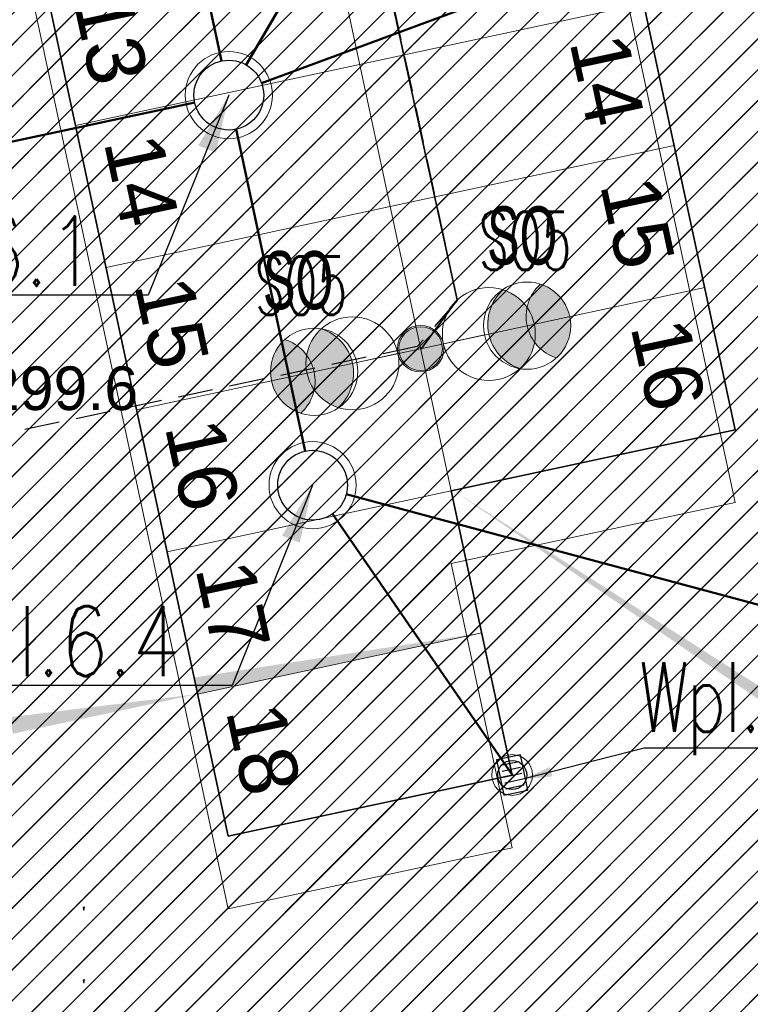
# Model space of a CAD drawing. Header units: metres. Extents: x 6567444 to 13135881, y 5574237 to 11149086.
# Tile 94 of 191: x 6567924 to 6567937, y 5574406 to 5574422. Entities that reach past the tile are written whole.
import ezdxf
from ezdxf.enums import TextEntityAlignment as Align

# ---------------------------------------------------------------- set-up
doc = ezdxf.new("R2010")
doc.units = ezdxf.units.M
doc.linetypes.add('Krawędzie ukryte xs', pattern=[0.9, 0.6, -0.3])
doc.linetypes.add('Przerywana gęsta', pattern=[90, 60, -30])
for name, color, linetype, lineweight in [('_TT_KAN_D', 96, 'Continuous', 50), ('_TT_KAN_D_Opis_PKT_I', 7, 'Continuous', 30), ('_TT_KAN_D_Opis_PKT_wpust', 7, 'Continuous', 30), ('_TT_KAN_D_WPUST', 7, 'Continuous', 25), ('OTRN', 7, 'Continuous', 13), ('SEL_sieci_kable_nN_oswietlenie', 7, 'SEL_eNN', 35), ('SEL_sieci_oswietlenie_oprawy', 152, 'Continuous', 20)]:
    doc.layers.add(name, color=color, linetype=linetype, lineweight=lineweight)
for name, color, linetype in [('FORMA - Arch 01 - 820-G Rysunki Obrazki', 7, 'Continuous'), ('FORMA - Arch 01 - PZT 1 Strefy', 7, 'Continuous'), ('FORMA - Arch 01 - PZT-3 Zagospodarowanie', 7, 'Continuous'), ('FORMA - Arch 01 - PZT-6 Uzbrojenie - Oświeltlenia', 7, 'Continuous'), ('OTRN_O', 7, 'Continuous'), ('SEL_atrybut_bloku1', 7, 'Continuous'), ('SEL_atrybut_bloku2', 9, 'Continuous')]:
    doc.layers.add(name, color=color, linetype=linetype)
doc.styles.add('ARIAL', font='arial.ttf')
doc.styles.add('BDOT', font='arial.ttf', dxfattribs={"width": 0.9})
doc.styles.add('ROMANS', font='romans.shx', dxfattribs={"width": 0.9})
doc.styles.get("Standard").update_dxf_attribs({"font": 'arial.ttf'})
doc.styles.add('STYL_AUTOMATYCZNY_10', font='arial.ttf', dxfattribs={"width": 0.8})
doc.styles.add('STYL_AUTOMATYCZNY_12', font='arial.ttf', dxfattribs={"width": 0.6})
doc.linetypes.add('SEL_eNN', pattern='A,5,["eNN",ARIAL,S=1,R=0,X=1.45,Y=0.25],5', length=10)
doc.dimstyles.new('ISO-25', dxfattribs={"dimtxt": 2.5, "dimasz": 2.5, "dimexe": 1.25, "dimexo": 0.625, "dimtad": 1, "dimtxsty": 'Standard', "dimcen": 2.5, "dimadec": 0, "dimazin": 0, "dimtfac": 1, "dimtmove": 0, "dimatfit": 3, "dimfxl": 1, "dimarcsym": 0})
pattern_1 = [(45, (0, 0), (-0.265165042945, 0.265165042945), [])]

# ---------------------------------------------------------------- blocks, each defined once
blk = doc.blocks.new('OTRN')
at = {"layer": 'OTRN', "color": 0, "const_width": 0.09}
blk.add_lwpolyline([(-0.045, 0, 1), (0.045, 0, 1)], format="xyb", close=True, dxfattribs=at)
at = {"layer": 'OTRN_O', "color": 0, "style": 'BDOT'}
blk.add_attdef('RZEDNA', (0.514, 0.515), '', height=1.5, dxfattribs=at)
blk = doc.blocks.new('_MDCP')
at = {"layer": 'OTRN', "color": 14, "xscale": 0.5, "yscale": 0.5, "zscale": 0.5}
blk.add_blockref('OTRN', (6567923.179, 5574415.527, 299.635), dxfattribs=at).add_auto_attribs({'RZEDNA': '299.6'})
blk = doc.blocks.new('tb wpust')
at = {"layer": '_TT_KAN_D_WPUST', "lineweight": 30}
for p, q in [((-0.21, 0.154), (-0.21, -0.166)), ((-0.105, 0.154), (-0.105, -0.166)), ((-0.004, 0.154), (-0.004, -0.166)), ((0.1, 0.154), (0.1, -0.166)), ((0.205, 0.154), (0.205, -0.166))]:
    blk.add_line(p, q, dxfattribs=at)
blk.add_lwpolyline([(-0.31, -0.21), (0.31, -0.21), (0.31, 0.21), (-0.31, 0.21)], close=True, dxfattribs=at)
at = {"layer": '_TT_KAN_D_WPUST', "lineweight": 18}
blk.add_circle((0, 0), 0.35, dxfattribs=at)
at = {"layer": '_TT_KAN_D_WPUST', "color": 96, "lineweight": 30}
blk.add_circle((0, 0), 0.25, dxfattribs=at)
blk = doc.blocks.new('Miejsca parkingowe 27[16]', base_point=(6567927.928, 5574453.304))
at = {"layer": 'FORMA - Arch 01 - PZT-3 Zagospodarowanie', "color": 7, "linetype": 'Przerywana gęsta', "lineweight": 13}
for p, q in [((6567934.757, 5574421.529), (6567929.869, 5574420.479)), ((6567935.282, 5574419.085), (6567930.394, 5574418.035)), ((6567935.808, 5574416.641), (6567930.919, 5574415.59))]:
    blk.add_line(p, q, dxfattribs=at)
at = {"layer": 'FORMA - Arch 01 - PZT-3 Zagospodarowanie', "color": 7, "lineweight": 13, "style": 'STYL_AUTOMATYCZNY_10'}
for tag, p in [('num_start_0', (6567927.301, 5574451.989)), ('num_start_1', (6567927.827, 5574449.545)), ('num_start_2', (6567928.352, 5574447.092)), ('num_start_3', (6567928.877, 5574444.656)), ('num_start_4', (6567929.402, 5574442.204)), ('num_start_5', (6567929.928, 5574439.76)), ('num_start_6', (6567930.453, 5574437.324)), ('num_start_7', (6567930.978, 5574434.871)), ('num_start_8', (6567931.504, 5574432.427)), ('num_start_9', (6567932.029, 5574429.983)), ('num_start_10', (6567932.554, 5574427.547)), ('num_start_11', (6567933.08, 5574425.103)), ('num_start_12', (6567933.605, 5574422.65)), ('num_start_13', (6567934.13, 5574420.215)), ('num_start_14', (6567934.656, 5574417.762)), ('num_start_15', (6567935.181, 5574415.318))]:
    blk.add_attdef(tag, text='', height=1, rotation=282.1296, dxfattribs=at).set_placement(p, align=Align.MIDDLE_CENTER)
blk = doc.blocks.new('Miejsca parkingowe 27[17]', base_point=(6567918.151, 5574451.203))
at = {"layer": 'FORMA - Arch 01 - PZT-3 Zagospodarowanie', "color": 7, "linetype": 'Przerywana gęsta', "lineweight": 13}
for p, q in [((6567924.98, 5574419.428), (6567929.869, 5574420.479)), ((6567925.506, 5574416.984), (6567930.394, 5574418.035)), ((6567926.031, 5574414.54), (6567930.919, 5574415.59)), ((6567926.556, 5574412.096), (6567931.445, 5574413.146)), ((6567927.082, 5574409.651), (6567931.97, 5574410.702))]:
    blk.add_line(p, q, dxfattribs=at)
at = {"layer": 'FORMA - Arch 01 - PZT-3 Zagospodarowanie', "color": 7, "lineweight": 13, "style": 'STYL_AUTOMATYCZNY_10'}
for tag, p in [('num_start_0', (6567919.287, 5574450.267)), ('num_start_1', (6567919.812, 5574447.822)), ('num_start_2', (6567920.337, 5574445.37)), ('num_start_3', (6567920.863, 5574442.934)), ('num_start_4', (6567921.388, 5574440.481)), ('num_start_5', (6567921.913, 5574438.037)), ('num_start_6', (6567922.438, 5574435.601)), ('num_start_7', (6567922.964, 5574433.148)), ('num_start_8', (6567923.489, 5574430.704)), ('num_start_9', (6567924.014, 5574428.26)), ('num_start_10', (6567924.54, 5574425.825)), ('num_start_11', (6567925.065, 5574423.38)), ('num_start_12', (6567925.59, 5574420.928)), ('num_start_13', (6567926.116, 5574418.492)), ('num_start_14', (6567926.641, 5574416.04)), ('num_start_15', (6567927.166, 5574413.595)), ('num_start_16', (6567927.692, 5574411.16)), ('num_start_17', (6567928.217, 5574408.707))]:
    blk.add_attdef(tag, text='', height=1, rotation=282.1296, dxfattribs=at).set_placement(p, align=Align.MIDDLE_CENTER)
blk = doc.blocks.new('PR1183 Chorzów Metalowców V09_TT')
at = {"layer": 'FORMA - Arch 01 - PZT 1 Strefy', "linetype": 'Continuous', "lineweight": 0, "true_color": 0x69697f}
h = blk.add_hatch(dxfattribs=at)
h.set_pattern_fill('ANSI31', color=8, scale=3, style=0)
h.set_pattern_definition(pattern_1)
h.paths.add_polyline_path([(6567868.664, 5574447.184), (6567873.254, 5574448.171), (6567873.813, 5574447.81), (6567888.539, 5574450.975, -0.233884), (6567889.399, 5574450.758, -0.164402), (6567889.726, 5574450.208), (6567892.634, 5574436.678), (6567887.555, 5574435.586), (6567887.676, 5574435.026), (6567887.676, 5574435.025, -0.414102), (6567887.215, 5574434.313), (6567887.039, 5574434.275), (6567887.371, 5574432.73), (6567888.657, 5574433.007), (6567888.619, 5574433.183, -0.414214), (6567889.08, 5574433.895), (6567893.049, 5574434.749), (6567893.322, 5574433.479), (6567898.21, 5574434.53), (6567906.331, 5574396.74), (6567909.836, 5574380.434), (6567926.815, 5574389.768), (6567940.833, 5574410.263, 0.198373), (6567942.208, 5574417.794), (6567932.917, 5574461.025), (6567905.128, 5574455.052, -0.414214), (6567901.564, 5574457.355), (6567901.459, 5574457.843, -0.414214), (6567903.762, 5574461.407), (6567939.749, 5574469.141, -0.063253), (6567941.005, 5574469.249), (6567939.792, 5574475.428, -0.052799), (6567938.687, 5574475.025), (6567900.546, 5574466.853, -0.086628), (6567900.202, 5574466.839), (6567886.587, 5574463.893), (6567887.53, 5574459.452), (6567888.307, 5574455.835), (6567882.192, 5574454.521), (6567875.153, 5574453.008), (6567867.754, 5574451.418)])
h.paths.add_polyline_path([(6567903.07, 5574442.847), (6567912.847, 5574444.948), (6567923.521, 5574395.283), (6567913.745, 5574393.181)], flags=0)
h.paths.add_polyline_path([(6567925.121, 5574405.928, -0.004779), (6567925.109, 5574405.984), (6567925.133, 5574405.989)], flags=0)
h.paths.add_polyline_path([(6567932.495, 5574408.258), (6567927.607, 5574407.207), (6567918.151, 5574451.203), (6567927.928, 5574453.304), (6567936.333, 5574414.197), (6567931.445, 5574413.146)], flags=0)
at = {"layer": 'FORMA - Arch 01 - PZT 1 Strefy', "linetype": 'Continuous', "lineweight": 0, "true_color": 0x577933}
h = blk.add_hatch(dxfattribs=at)
h.set_pattern_fill('ANSI31', color=77, scale=3, style=0)
h.set_pattern_definition(pattern_1)
h.paths.add_polyline_path([(6567874.014, 5574368.787), (6567903.73, 5574375.51), (6567926.87, 5574388.23), (6567941.769, 5574410.008), (6567945.87, 5574425.68), (6567946.274, 5574437.791), (6567944.961, 5574438.318), (6567943.09, 5574447.025), (6567939.696, 5574458.048), (6567938.856, 5574457.187), (6567945.454, 5574426.488), (6567940.566, 5574425.437), (6567942.208, 5574417.794, -0.198349), (6567940.833, 5574410.263), (6567926.815, 5574389.768), (6567903.433, 5574376.914), (6567873.643, 5574370.512)])
at = {"layer": 'FORMA - Arch 01 - PZT 1 Strefy', "linetype": 'Continuous', "lineweight": 0, "true_color": 0x4b7a78}
h = blk.add_hatch(dxfattribs=at)
h.set_pattern_fill('ANSI31', color=137, scale=3, style=0)
h.set_pattern_definition(pattern_1)
h.paths.add_polyline_path([(6567936.333, 5574414.197), (6567927.928, 5574453.304), (6567918.151, 5574451.203), (6567927.607, 5574407.207), (6567932.495, 5574408.258), (6567931.445, 5574413.146)])
at = {"layer": 'FORMA - Arch 01 - PZT-3 Zagospodarowanie', "linetype": 'Continuous', "lineweight": 5}
for points in [[(6567939.362, 5574408.113), (6567931.507, 5574413.136), (6567939.199, 5574407.874)], [(6567927.021, 5574409.934), (6567931.969, 5574410.702), (6567927.082, 5574409.651)], [(6567923.844, 5574409.251), (6567927.082, 5574409.651), (6567923.904, 5574408.968)]]:
    blk.add_hatch(color=7, dxfattribs=at).paths.add_polyline_path(points)
at = {"layer": 'FORMA - Arch 01 - PZT-6 Uzbrojenie - Oświeltlenia', "linetype": 'Continuous', "lineweight": 13}
for points in [[(6567932.629, 5574415.249, 0.57735), (6567932.338, 5574416.604, 0.57735)], [(6567929.21, 5574415.932, 0.57735), (6567929.501, 5574414.577, 0.57735)]]:
    blk.add_hatch(color=7, dxfattribs=at).paths.add_polyline_path(points)
at = {"layer": 'FORMA - Arch 01 - 820-G Rysunki Obrazki', "color": 1, "linetype": 'Krawędzie ukryte xs', "lineweight": 25}
blk.add_lwpolyline([(6567922.269, 5574459.498), (6567925.299, 5574445.401), (6567924.596, 5574445.002), (6567925.388, 5574444.988), (6567928.458, 5574430.699), (6567927.756, 5574430.301), (6567928.548, 5574430.286), (6567931.551, 5574416.422), (6567930.86, 5574415.628), (6567914.776, 5574412.226)], dxfattribs=at)
at = {"layer": 'FORMA - Arch 01 - PZT 1 Strefy', "color": 254, "linetype": 'Continuous', "lineweight": 13, "true_color": 0xd2d2ff}
for p, q in [((6567927.928, 5574453.304), (6567936.333, 5574414.197)), ((6567927.607, 5574407.207), (6567918.151, 5574451.203)), ((6567936.333, 5574414.197), (6567931.445, 5574413.146)), ((6567931.445, 5574413.146), (6567932.495, 5574408.258)), ((6567932.495, 5574408.258), (6567927.607, 5574407.207)), ((6567925.109, 5574405.984), (6567925.133, 5574405.989)), ((6567925.133, 5574405.989), (6567925.121, 5574405.928))]:
    blk.add_line(p, q, dxfattribs=at)
at = {"layer": 'FORMA - Arch 01 - PZT 1 Strefy', "color": 131, "linetype": 'Continuous', "lineweight": 13, "true_color": 0x97f4f0}
for p, q in [((6567936.333, 5574414.197), (6567927.928, 5574453.304)), ((6567918.151, 5574451.203), (6567927.607, 5574407.207)), ((6567931.445, 5574413.146), (6567936.333, 5574414.197)), ((6567932.495, 5574408.258), (6567931.445, 5574413.146)), ((6567927.607, 5574407.207), (6567932.495, 5574408.258))]:
    blk.add_line(p, q, dxfattribs=at)
at = {"layer": 'FORMA - Arch 01 - PZT 1 Strefy', "color": 254, "linetype": 'Continuous', "lineweight": 13, "true_color": 0xd2d2ff}
blk.add_arc((6567928.042, 5574406.614), 3, 192.1296, 193.2249, dxfattribs=at)
at = {"layer": 'FORMA - Arch 01 - PZT-3 Zagospodarowanie', "color": 7, "linetype": 'Continuous', "lineweight": 35}
for p, q in [((6567927.928, 5574453.304), (6567936.333, 5574414.197)), ((6567918.151, 5574451.203), (6567927.607, 5574407.207)), ((6567936.333, 5574414.197), (6567931.445, 5574413.146)), ((6567931.445, 5574413.146), (6567932.495, 5574408.258)), ((6567932.495, 5574408.258), (6567927.607, 5574407.207))]:
    blk.add_line(p, q, dxfattribs=at)
at = {"layer": 'FORMA - Arch 01 - PZT-3 Zagospodarowanie', "color": 7, "linetype": 'Continuous', "lineweight": 18}
blk.add_line((6567923.04, 5574452.253), (6567931.445, 5574413.146), dxfattribs=at)
at = {"layer": 'FORMA - Arch 01 - PZT-6 Uzbrojenie - Oświeltlenia', "color": 7, "linetype": 'Continuous', "lineweight": 13}
for centre, radius in [((6567932.093, 5574415.843), 0.8), ((6567929.746, 5574415.338), 0.8), ((6567930.919, 5574415.59), 0.4), ((6567930.919, 5574415.59), 0.4)]:
    blk.add_circle(centre, radius, dxfattribs=at)
for centre, start, end in [((6567932.875, 5574416.011), 132.1296, 252.1296), ((6567928.964, 5574415.17), 312.1296, 72.1296)]:
    blk.add_arc(centre, 0.8, start, end, dxfattribs=at)
at = {"layer": 'FORMA - Arch 01 - PZT-3 Zagospodarowanie', "color": 7, "linetype": 'Przerywana gęsta', "lineweight": 15}
ref = blk.add_blockref('Miejsca parkingowe 27[16]', (6567927.928, 5574453.304), dxfattribs=at)
ref.add_attrib('num_start_13', '14', dxfattribs={"color": 7, "lineweight": 13, "height": 1, "rotation": 282.1296, "style": 'STYL_AUTOMATYCZNY_10'}).set_placement((6567934.13, 5574420.215), align=Align.MIDDLE_CENTER)
ref.add_attrib('num_start_14', '15', dxfattribs={"color": 7, "lineweight": 13, "height": 1, "rotation": 282.1296, "style": 'STYL_AUTOMATYCZNY_10'}).set_placement((6567934.656, 5574417.762), align=Align.MIDDLE_CENTER)
ref.add_attrib('num_start_15', '16', dxfattribs={"color": 7, "lineweight": 13, "height": 1, "rotation": 282.1296, "style": 'STYL_AUTOMATYCZNY_10'}).set_placement((6567935.181, 5574415.318), align=Align.MIDDLE_CENTER)
ref = blk.add_blockref('Miejsca parkingowe 27[17]', (6567918.151, 5574451.203), dxfattribs=at)
ref.add_attrib('num_start_12', '13', dxfattribs={"color": 7, "lineweight": 13, "height": 1, "rotation": 282.1296, "style": 'STYL_AUTOMATYCZNY_10'}).set_placement((6567925.59, 5574420.928), align=Align.MIDDLE_CENTER)
ref.add_attrib('num_start_13', '14', dxfattribs={"color": 7, "lineweight": 13, "height": 1, "rotation": 282.1296, "style": 'STYL_AUTOMATYCZNY_10'}).set_placement((6567926.116, 5574418.492), align=Align.MIDDLE_CENTER)
ref.add_attrib('num_start_14', '15', dxfattribs={"color": 7, "lineweight": 13, "height": 1, "rotation": 282.1296, "style": 'STYL_AUTOMATYCZNY_10'}).set_placement((6567926.641, 5574416.04), align=Align.MIDDLE_CENTER)
ref.add_attrib('num_start_15', '16', dxfattribs={"color": 7, "lineweight": 13, "height": 1, "rotation": 282.1296, "style": 'STYL_AUTOMATYCZNY_10'}).set_placement((6567927.166, 5574413.595), align=Align.MIDDLE_CENTER)
ref.add_attrib('num_start_16', '17', dxfattribs={"color": 7, "lineweight": 13, "height": 1, "rotation": 282.1296, "style": 'STYL_AUTOMATYCZNY_10'}).set_placement((6567927.692, 5574411.16), align=Align.MIDDLE_CENTER)
ref.add_attrib('num_start_17', '18', dxfattribs={"color": 7, "lineweight": 13, "height": 1, "rotation": 282.1296, "style": 'STYL_AUTOMATYCZNY_10'}).set_placement((6567928.217, 5574408.707), align=Align.MIDDLE_CENTER)
at = {"layer": 'FORMA - Arch 01 - 820-G Rysunki Obrazki', "color": 7, "linetype": 'Continuous', "lineweight": 13, "char_height": 1, "attachment_point": 7, "rotation": 0, "style": 'STYL_AUTOMATYCZNY_12'}
for insert in [(6567932.063, 5574417.023), (6567928.206, 5574416.254)]:
    blk.add_mtext('\\A1;{\\pql;\\fArial|b0|i0|c238|p0;\\W0.600000;SO}', dxfattribs=dict(at, insert=insert))
blk = doc.blocks.new('GE.I.6640.1.468.2024_MDCP_dodatkowe pomiary_12.03.2026')
at = {"layer": 'OTRN', "color": 14, "xscale": 0.5, "yscale": 0.5, "zscale": 0.5}
blk.add_blockref('OTRN', (6567923.179, 5574415.527, 299.635), dxfattribs=at).add_auto_attribs({'RZEDNA': '299.6'})
blk = doc.blocks.new('oprawa zewnetrzna stojaca')
for points in [[(2.625, 0, 0.267949), (2.25, 0.65, 0.57735), (2.25, -0.65, 0.267949)], [(0.375, 0, 1), (-0.375, 0, 1)]]:
    blk.add_hatch(color=256).paths.add_polyline_path(points)
blk.add_line((1.125, 0), (0.375, 0))
for centre, radius in [((1.875, 0), 0.75), ((0, 0), 0.375)]:
    blk.add_circle(centre, radius)
blk.add_arc((2.625, 0), 0.75, 120, 240)
at = {"layer": 'SEL_atrybut_bloku1', "style": 'ROMANS', "width": 0.6, "flags": 8}
blk.add_attdef('TYP', text='', height=1, dxfattribs=at).set_placement((1.873, 0.9), align=Align.CENTER)
at = {"layer": 'SEL_atrybut_bloku2', "style": 'ROMANS', "width": 0.6, "flags": 8}
for tag, p in [('OPIS1', (1.873, -1.638)), ('OPIS2', (1.873, -2.499))]:
    blk.add_attdef(tag, text='', height=0.75, dxfattribs=at).set_placement(p, align=Align.CENTER)
blk = doc.blocks.new('PT-IE-001 PZT - instal. elektr XREFF')
at = {"layer": 'SEL_sieci_kable_nN_oswietlenie', "ltscale": 0.5}
blk.add_lwpolyline([(6567930.919, 5574416.84), (6567930.935, 5574416.844), (6567931.549, 5574417.68), (6567928.491, 5574431.71), (6567927.758, 5574431.552)], dxfattribs=at)
at = {"layer": 'SEL_sieci_oswietlenie_oprawy'}
ref = blk.add_blockref('oprawa zewnetrzna stojaca', (6567930.919, 5574416.84), dxfattribs=dict(at, rotation=12.20053319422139))
ref.add_attrib('TYP', 'SO5', dxfattribs={"layer": 'SEL_atrybut_bloku1', "height": 1, "style": 'ROMANS', "width": 0.6, "flags": 8}).set_placement((6567932.717, 5574418.195), align=Align.CENTER)
ref = blk.add_blockref('oprawa zewnetrzna stojaca', (6567930.919, 5574416.84), dxfattribs=dict(at, rotation=192.200533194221))
ref.add_attrib('TYP', 'SO5', dxfattribs={"layer": 'SEL_atrybut_bloku1', "height": 1, "style": 'ROMANS', "width": 0.6, "flags": 8}).set_placement((6567928.859, 5574417.425), align=Align.CENTER)

msp = doc.modelspace()

# ---------------------------------------------------------------- block references
at = {"layer": 'Defpoints'}
msp.add_blockref('GE.I.6640.1.468.2024_MDCP_dodatkowe pomiary_12.03.2026', (0, 0), dxfattribs=at)

# ---------------------------------------------------------------- next in the draw order: block references
msp.add_blockref('PR1183 Chorzów Metalowców V09_TT', (0, 1.25))

# ---------------------------------------------------------------- next in the draw order: block references
msp.add_blockref('_MDCP', (0, 0))

# ---------------------------------------------------------------- next in the draw order: linework, layer by layer
at = {"layer": '_TT_KAN_D'}
for p, q in [((6567945.119, 5574427.661), (6567928.181, 5574421.409)), ((6567927.919, 5574421.72), (6567929.343, 5574424.173)), ((6567927.031, 5574421.075), (6567912.229, 5574417.894)), ((6567928.934, 5574415.078), (6567927.744, 5574420.614)), ((6567932.502, 5574409.505), (6567929.401, 5574413.998))]:
    msp.add_line(p, q, dxfattribs=at)
for points in [[(6567924.384, 5574436.247), (6567927.492, 5574421.788)], [(6567929.639, 5574414.336), (6567940.372, 5574411.459)]]:
    msp.add_lwpolyline(points, dxfattribs=at)
at = {"layer": '_TT_KAN_D', "lineweight": 13}
for centre in [(6567927.618, 5574421.201), (6567929.06, 5574414.492)]:
    msp.add_circle(centre, 0.75, dxfattribs=at)
at = {"layer": '_TT_KAN_D', "lineweight": 30}
for centre in [(6567927.618, 5574421.201), (6567929.06, 5574414.492)]:
    msp.add_circle(centre, 0.6, dxfattribs=at)

# ---------------------------------------------------------------- next in the draw order: block references
at = {"layer": '_TT_KAN_D_WPUST', "rotation": 101.9259753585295}
msp.add_blockref('tb wpust', (6567932.495, 5574409.508), dxfattribs=at)

# ---------------------------------------------------------------- next in the draw order: texts
at = {"layer": '_TT_KAN_D_Opis_PKT_I', "char_height": 1.2, "attachment_point": 3, "style": 'ROMANS'}
for s, insert in [('\\W0.8;DI.6.1', (6567925.337, 5574419.119)), ('\\W0.8;DI.6.4', (6567926.779, 5574412.409))]:
    msp.add_mtext(s, dxfattribs=dict(at, insert=insert))

# ---------------------------------------------------------------- next in the draw order: leaders
at = {"layer": '_TT_KAN_D_Opis_PKT_I', "lineweight": 25, "annotation_type": 0, "has_hookline": 1, "hookline_direction": 1}
for points, text_width in [([(6567927.618, 5574421.201), (6567926.233, 5574417.76), (6567925.233, 5574417.76)], 3.474), ([(6567929.06, 5574414.492), (6567927.675, 5574411.05), (6567926.675, 5574411.05)], 3.794)]:
    msp.add_leader(points, dimstyle='ISO-25', override={"dimasz": 1, "dimgap": 0.625, "dimtad": 3}, dxfattribs=dict(at, text_width=text_width))

# ---------------------------------------------------------------- next in the draw order: block references
msp.add_blockref('PT-IE-001 PZT - instal. elektr XREFF', (0, 0))

# ---------------------------------------------------------------- next in the draw order: hatches: boundary and pattern name
at = {"layer": 'FORMA - Arch 01 - PZT 1 Strefy', "linetype": 'Continuous', "lineweight": 0, "true_color": 0x69697f}
h = msp.add_hatch(dxfattribs=at)
h.set_pattern_fill('ANSI31', color=8, scale=3, style=0)
h.set_pattern_definition(pattern_1)
h.paths.add_polyline_path([(6567868.664, 5574447.184), (6567873.254, 5574448.171), (6567873.813, 5574447.81), (6567888.539, 5574450.975, -0.233884), (6567889.399, 5574450.758, -0.164402), (6567889.726, 5574450.208), (6567892.634, 5574436.678), (6567887.555, 5574435.586), (6567887.676, 5574435.026), (6567887.676, 5574435.025, -0.414102), (6567887.215, 5574434.313), (6567887.039, 5574434.275), (6567887.371, 5574432.73), (6567888.657, 5574433.007), (6567888.619, 5574433.183, -0.414214), (6567889.08, 5574433.895), (6567893.049, 5574434.749), (6567893.322, 5574433.479), (6567898.21, 5574434.53), (6567906.331, 5574396.74), (6567909.836, 5574380.434), (6567926.815, 5574389.768), (6567940.833, 5574410.263, 0.198373), (6567942.208, 5574417.794), (6567932.917, 5574461.025), (6567905.128, 5574455.052, -0.414214), (6567901.564, 5574457.355), (6567901.459, 5574457.843, -0.414214), (6567903.762, 5574461.407), (6567939.749, 5574469.141, -0.063253), (6567941.005, 5574469.249), (6567939.792, 5574475.428, -0.052799), (6567938.687, 5574475.025), (6567900.546, 5574466.853, -0.086628), (6567900.202, 5574466.839), (6567886.587, 5574463.893), (6567887.53, 5574459.452), (6567888.307, 5574455.835), (6567882.192, 5574454.521), (6567875.153, 5574453.008), (6567867.754, 5574451.418)])
h.paths.add_polyline_path([(6567903.07, 5574442.847), (6567912.847, 5574444.948), (6567923.521, 5574395.283), (6567913.745, 5574393.181)], flags=0)
h.paths.add_polyline_path([(6567925.121, 5574405.928, -0.004779), (6567925.109, 5574405.984), (6567925.133, 5574405.989)], flags=0)
h.paths.add_polyline_path([(6567932.495, 5574408.258), (6567927.607, 5574407.207), (6567918.151, 5574451.203), (6567927.928, 5574453.304), (6567936.333, 5574414.197), (6567931.445, 5574413.146)], flags=0)
at = {"layer": 'FORMA - Arch 01 - PZT 1 Strefy', "linetype": 'Continuous', "lineweight": 0, "true_color": 0x577933}
h = msp.add_hatch(dxfattribs=at)
h.set_pattern_fill('ANSI31', color=77, scale=3, style=0)
h.set_pattern_definition(pattern_1)
h.paths.add_polyline_path([(6567874.014, 5574368.787), (6567903.73, 5574375.51), (6567926.87, 5574388.23), (6567941.769, 5574410.008), (6567945.87, 5574425.68), (6567946.274, 5574437.791), (6567944.961, 5574438.318), (6567943.09, 5574447.025), (6567939.696, 5574458.048), (6567938.856, 5574457.187), (6567945.454, 5574426.488), (6567940.566, 5574425.437), (6567942.208, 5574417.794, -0.198349), (6567940.833, 5574410.263), (6567926.815, 5574389.768), (6567903.433, 5574376.914), (6567873.643, 5574370.512)])
at = {"layer": 'FORMA - Arch 01 - PZT 1 Strefy', "linetype": 'Continuous', "lineweight": 0, "true_color": 0x4b7a78}
h = msp.add_hatch(dxfattribs=at)
h.set_pattern_fill('ANSI31', color=137, scale=3, style=0)
h.set_pattern_definition(pattern_1)
h.paths.add_polyline_path([(6567936.333, 5574414.197), (6567927.928, 5574453.304), (6567918.151, 5574451.203), (6567927.607, 5574407.207), (6567932.495, 5574408.258), (6567931.445, 5574413.146)])

# ---------------------------------------------------------------- next in the draw order: linework, layer by layer
at = {"layer": 'FORMA - Arch 01 - PZT 1 Strefy', "color": 254, "linetype": 'Continuous', "lineweight": 13, "true_color": 0xd2d2ff}
for p, q in [((6567927.928, 5574453.304), (6567936.333, 5574414.197)), ((6567927.607, 5574407.207), (6567918.151, 5574451.203)), ((6567936.333, 5574414.197), (6567931.445, 5574413.146)), ((6567931.445, 5574413.146), (6567932.495, 5574408.258)), ((6567932.495, 5574408.258), (6567927.607, 5574407.207)), ((6567925.109, 5574405.984), (6567925.133, 5574405.989)), ((6567925.133, 5574405.989), (6567925.121, 5574405.928))]:
    msp.add_line(p, q, dxfattribs=at)
at = {"layer": 'FORMA - Arch 01 - PZT 1 Strefy', "color": 131, "linetype": 'Continuous', "lineweight": 13, "true_color": 0x97f4f0}
for p, q in [((6567936.333, 5574414.197), (6567927.928, 5574453.304)), ((6567918.151, 5574451.203), (6567927.607, 5574407.207)), ((6567931.445, 5574413.146), (6567936.333, 5574414.197)), ((6567932.495, 5574408.258), (6567931.445, 5574413.146)), ((6567927.607, 5574407.207), (6567932.495, 5574408.258))]:
    msp.add_line(p, q, dxfattribs=at)
at = {"layer": 'FORMA - Arch 01 - PZT 1 Strefy', "color": 254, "linetype": 'Continuous', "lineweight": 13, "true_color": 0xd2d2ff}
msp.add_arc((6567928.042, 5574406.614), 3, 192.1296, 193.2249, dxfattribs=at)

# ---------------------------------------------------------------- next in the draw order: texts
at = {"layer": '_TT_KAN_D_Opis_PKT_wpust', "lineweight": 25, "insert": (6567934.675, 5574411.45), "char_height": 1.2, "attachment_point": 1, "style": 'ROMANS'}
msp.add_mtext('\\T0.95;\\W0.7;WpI.10', dxfattribs=at)

# ---------------------------------------------------------------- next in the draw order: leaders
at = {"layer": '_TT_KAN_D_Opis_PKT_wpust', "lineweight": 25, "annotation_type": 0, "has_hookline": 1, "hookline_direction": 0, "text_width": 3.678}
msp.add_leader([(6567932.68, 5574409.44), (6567934.768, 5574409.974)], dimstyle='ISO-25', override={"dimasz": 0.5, "dimgap": 0.625, "dimtad": 3}, dxfattribs=at)

doc.saveas('drawing.dxf')
